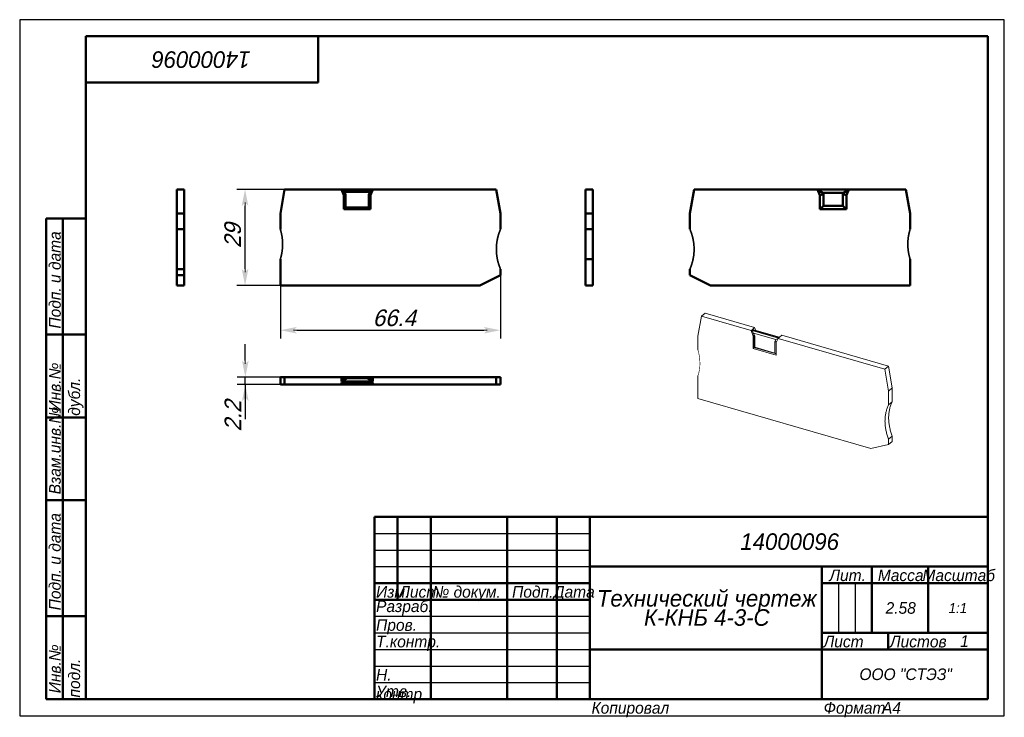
# Model space of a CAD drawing. Header units: millimetres. Extents: x 0 to 297, y -1 to 210.
import ezdxf

# ---------------------------------------------------------------- set-up
doc = ezdxf.new("R2010")
doc.units = ezdxf.units.MM
doc.styles.add('TextStyle_1', font='T-FLEX Type A.TTF', dxfattribs={"oblique": 15, "height": 5})
doc.dimstyles.new('DIM_ST_1', dxfattribs={"dimtxt": 5, "dimasz": 5, "dimexe": 2.5, "dimexo": 0, "dimtad": 1, "dimrnd": 0.01, "dimdsep": 46, "dimtxsty": 'TextStyle_1', "dimblk": 'Arrow_3_C7_Status', "dimcen": 0.09, "dimclrd": 7, "dimclre": 7, "dimclrt": 7, "dimazin": 0, "dimtfac": 1, "dimtdec": 0, "dimtmove": 0, "dimatfit": 0, "dimldrblk": 'NONE', "dimfxl": 1, "dimtvp": 1, "dimtolj": 1, "dimarcsym": 0})
doc.dimstyles.new('DIM_ST_2', dxfattribs={"dimtxt": 5, "dimasz": 5, "dimexe": 2.5, "dimexo": 0, "dimtad": 1, "dimrnd": 0.01, "dimdsep": 46, "dimtxsty": 'TextStyle_1', "dimblk": 'Arrow_3_C7_Status', "dimcen": 0.09, "dimclrd": 7, "dimclre": 7, "dimclrt": 7, "dimazin": 0, "dimtfac": 1, "dimtdec": 0, "dimtmove": 0, "dimatfit": 0, "dimldrblk": 'NONE', "dimfxl": 1, "dimtvp": 1, "dimtolj": 1, "dimarcsym": 0})

# ---------------------------------------------------------------- blocks, each defined once
blk = doc.blocks.new('Arrow_3_C7_Status')
at = {"color": 7, "lineweight": 0, "flags": 128}
blk.add_lwpolyline([(-1, 0), (-0.8, 0)], dxfattribs=at)
at = {"color": 7}
blk.add_solid([(-1, -0.2), (0, 0), (-0.8, 0), (-1, 0.2)], dxfattribs=at)
blk = doc.blocks.new('*D5')
at = {"color": 7, "lineweight": -2}
for p, q in [((79.9, 158.71), (65.48, 158.71)), ((67.98, 134.71), (67.98, 153.71)), ((78.62, 129.71), (65.48, 129.71))]:
    blk.add_line(p, q, dxfattribs=at)
at = {"layer": 'Defpoints', "color": 0}
for p in [(67.98, 158.71), (79.9, 158.71), (78.62, 129.71)]:
    blk.add_point(p, dxfattribs=at)
at = {"color": 7, "lineweight": -2, "xscale": 5, "yscale": 5, "zscale": 5}
for p, rotation in [((67.98, 158.71), 90), ((67.98, 129.71), 270)]:
    blk.add_blockref('Arrow_3_C7_Status', p, dxfattribs=dict(at, rotation=rotation))
blk = doc.blocks.new('_None')
blk = doc.blocks.new('*D6')
at = {"color": 7, "lineweight": -2}
for p, q in [((68.06, 107.05), (68.06, 112.05)), ((79.9, 102.05), (65.56, 102.05)), ((68.06, 99.85), (68.06, 102.05)), ((79.9, 99.85), (65.56, 99.85)), ((68.06, 99.85), (68.06, 89.43)), ((68.06, 94.85), (68.06, 89.85))]:
    blk.add_line(p, q, dxfattribs=at)
at = {"layer": 'Defpoints', "color": 0}
for p in [(68.06, 102.05), (79.9, 102.05), (79.9, 99.85)]:
    blk.add_point(p, dxfattribs=at)
at = {"color": 7, "lineweight": -2, "xscale": 5, "yscale": 5, "zscale": 5}
for p, rotation in [((68.06, 102.05), 270), ((68.06, 99.85), 90)]:
    blk.add_blockref('Arrow_3_C7_Status', p, dxfattribs=dict(at, rotation=rotation))
blk = doc.blocks.new('*D7')
at = {"color": 7, "lineweight": -2}
for p, q in [((145.02, 132.79), (145.02, 113.71)), ((78.62, 129.71), (78.62, 113.71)), ((83.62, 116.21), (140.02, 116.21))]:
    blk.add_line(p, q, dxfattribs=at)
at = {"layer": 'Defpoints', "color": 0}
for p in [(145.02, 132.79), (78.62, 129.71), (145.02, 116.21)]:
    blk.add_point(p, dxfattribs=at)
at = {"color": 7, "lineweight": -2, "xscale": 5, "yscale": 5, "zscale": 5}
for p, rotation in [((78.62, 116.21), 180), ((145.02, 116.21), 360)]:
    blk.add_blockref('Arrow_3_C7_Status', p, dxfattribs=dict(at, rotation=rotation))
blk = doc.blocks.new('_FR1Страница_1')
at = {"color": 7, "lineweight": 25, "flags": 128}
for points in [[(0, 210), (0, 0)], [(297, 210), (0, 210)], [(297, 0), (297, 210)], [(107, 55), (172, 55)], [(107, 50), (172, 50)], [(107, 45), (172, 45)], [(247, 40), (247, 25)], [(252, 40), (252, 25)], [(107, 30), (172, 30)], [(107, 25), (172, 25)], [(107, 20), (172, 20)], [(242, 20), (292, 20)], [(107, 15), (172, 15)], [(107, 10), (172, 10)], [(0, 0), (297, 0)]]:
    blk.add_lwpolyline(points, dxfattribs=at)
at = {"color": 7, "lineweight": 50, "flags": 128}
for points in [[(20, 5), (20, 205)], [(20, 205), (292, 205)], [(90, 191), (90, 205)], [(292, 205), (292, 5)], [(20, 191), (90, 191)], [(8, 5), (8, 150)], [(8, 150), (20, 150)], [(13, 150), (13, 5)], [(8, 115), (20, 115)], [(8, 90), (20, 90)], [(20, 65), (8, 65)], [(107, 5), (107, 60)], [(107, 60), (292, 60)], [(114, 60), (114, 35)], [(124, 60), (124, 5)], [(147, 60), (147, 5)], [(162, 60), (162, 5)], [(172, 60), (172, 5)], [(172, 45), (292, 45)], [(242, 45), (242, 5)], [(257, 45), (257, 25)], [(274, 45), (274, 25)], [(107, 40), (172, 40)], [(242, 40), (292, 40)], [(107, 35), (172, 35)], [(8, 30), (20, 30)], [(242, 25), (292, 25)], [(262, 25), (262, 20)], [(172, 20), (292, 20)], [(20, 5), (8, 5)], [(292, 5), (20, 5)]]:
    blk.add_lwpolyline(points, dxfattribs=at)
at = {"color": 7}
for s, insert, char_height, width, attachment_point, rotation in [('\\pl0.5;{\\fT-FLEX Type A|b0|i1;\\l14000096 \\P}', (55, 198), 5, 72.5, 5, 180), ('\\pl0.5;{\\fT-FLEX Type A|b0|i1;\\l Подп. и дата\\P}', (8.875, 115), 3.5, 36.75, 1, 90), ('\\pl0.5;{\\fT-FLEX Type A|b0|i1;\\l\\P}', (16.5, 132.5), 3.5, 36.75, 5, 90), ('\\pl0.5;{\\fT-FLEX Type A|b0|i1;\\l Инв.№ дубл.\\P}', (8.875, 90), 3.5, 26.75, 1, 90), ('\\pl0.5;{\\fT-FLEX Type A|b0|i1;\\l\\P}', (16.5, 102.5), 3.5, 26.75, 5, 90), ('\\pl0.5;{\\fT-FLEX Type A|b0|i1;\\l Взам.инв.№\\P}', (8.875, 65), 3.5, 26.75, 1, 90), ('\\pl0.5;{\\fT-FLEX Type A|b0|i1;\\l\\P}', (16.5, 77.5), 3.5, 26.75, 5, 90), ('\\pl0.5;{\\fT-FLEX Type A|b0|i1;\\l Подп. и дата\\P}', (8.875, 30), 3.5, 36.75, 1, 90), ('\\pl0.5;{\\fT-FLEX Type A|b0|i1;\\l\\P}', (16.5, 47.5), 3.5, 36.75, 5, 90), ('\\pl0.5;{\\fT-FLEX Type A|b0|i1;\\l Инв.№ подл.\\P}', (8.875, 5), 3.5, 26.75, 1, 90), ('\\pl0.5;{\\fT-FLEX Type A|b0|i1;\\l\\H0.857143x;\\P}', (16.5, 17.5), 3.5, 26.75, 5, 90)]:
    blk.add_mtext(s, dxfattribs=dict(at, insert=insert, char_height=char_height, width=width, attachment_point=attachment_point, rotation=rotation))
for s, insert, char_height, width, attachment_point in [('{\\fT-FLEX Type A|b0|i1;\\l\\P}', (110.5, 59.125), 3.5, 8.75, 2), ('{\\fT-FLEX Type A|b0|i1;\\l\\P}', (114, 59.125), 3.5, 11.75, 1), ('{\\fT-FLEX Type A|b0|i1;\\l \\P}', (124, 59.125), 3.5, 24.75, 1), ('{\\fT-FLEX Type A|b0|i1;\\l\\P}', (162, 59.125), 3.5, 11.75, 1), ('{\\fT-FLEX Type A|b0|i1;\\l\\fT-FLEX Type A|b0|i0;\\P}', (110.5, 54.125), 3.5, 8.75, 2), ('{\\fT-FLEX Type A|b0|i1;\\l\\P}', (114, 54.125), 3.5, 11.75, 1), ('{\\fT-FLEX Type A|b0|i1;\\l \\P}', (124, 54.125), 3.5, 24.75, 1), ('{\\fT-FLEX Type A|b0|i1;\\l\\P}', (162, 54.125), 3.5, 11.75, 1), ('\\pl0.5;{\\fT-FLEX Type A|b0|i1;\\l14000096 \\P}', (232, 52.5), 5, 122.5, 5), ('{\\fT-FLEX Type A|b0|i1;\\l\\P}', (110.5, 49.125), 3.5, 8.75, 2), ('{\\fT-FLEX Type A|b0|i1;\\l\\P}', (114, 49.125), 3.5, 11.75, 1), ('{\\fT-FLEX Type A|b0|i1;\\l \\P}', (124, 49.125), 3.5, 24.75, 1), ('{\\fT-FLEX Type A|b0|i1;\\l\\P}', (162, 49.125), 3.5, 11.75, 1), ('{\\fT-FLEX Type A|b0|i1;\\l \\P}', (110.5, 44.125), 3.5, 8.75, 2), ('{\\fT-FLEX Type A|b0|i1;\\l\\P}', (114, 44.125), 3.5, 11.75, 1), ('{\\fT-FLEX Type A|b0|i1;\\l \\P}', (124, 44.125), 3.5, 24.75, 1), ('{\\fT-FLEX Type A|b0|i1;\\l\\P}', (162, 44.125), 3.5, 11.75, 1), ('\\pl0.5;{\\fT-FLEX Type A|b0|i1;\\lЛит.\\P}', (249.5, 44.125), 3.5, 16.75, 2), ('\\pl0.5;{\\fT-FLEX Type A|b0|i1;\\lМасса\\P}', (265.5, 44.125), 3.5, 18.75, 2), ('\\pl0.5;{\\fT-FLEX Type A|b0|i1;\\lМасштаб\\P}', (283, 44.125), 3.5, 19.75, 2), ('\\pl0.5;{\\fT-FLEX Type A|b0|i1;\\lИзм.\\H0.857143x;\\P}', (107, 39.125), 3.5, 8.75, 1), ('\\pl0.5;{\\fT-FLEX Type A|b0|i1;\\lЛист\\fT-FLEX Type A|b0|i0;\\H0.857143x;\\P}', (114, 39.125), 3.5, 11.75, 1), ('\\pl0.5;{\\fT-FLEX Type A|b0|i1;\\l№ докум.\\P}', (124, 39.125), 3.5, 24.75, 1), ('\\pl0.5;{\\fT-FLEX Type A|b0|i1;\\lПодп.\\P}', (154.5, 39.125), 3.5, 16.75, 2), ('\\pl0.5;{\\fT-FLEX Type A|b0|i1;\\lДата\\fT-FLEX Type A|b0|i0;\\H0.857143x;\\P}', (167, 39.125), 3.5, 11.75, 2), ('\\pl0.5;{\\fT-FLEX Type A|b0|i1;\\lРазраб.\\P}', (107, 32.5), 3.5, 18.75, 4), ('\\pl0.5;{\\fT-FLEX Type A|b0|i1;\\l\\P}', (124, 34.125), 3.5, 24.75, 1), ('\\pl0.5;{\\fT-FLEX Type A|b0|i1;\\l\\H0.857143x;\\P}', (162, 34.125), 3.5, 11.75, 1), ('\\pl0.5;{\\fT-FLEX Type A|b0|i1;\\l2.58\\P}', (265.5, 32.5), 3.5, 18.75, 5), ('{\\fT-FLEX Type A|b0|i1;\\l1:1\\P}', (283, 32.5), 3, 19.5, 5), ('\\pl0.5;{\\fT-FLEX Type A|b0|i1;\\l\\P}', (244.5, 32.5), 3.5, 6.75, 5), ('\\pl0.5;{\\fT-FLEX Type A|b0|i1;\\l\\P}', (249.5, 32.5), 3.5, 6.75, 5), ('\\pl0.5;{\\fT-FLEX Type A|b0|i1;\\l\\P}', (254.5, 32.5), 3.5, 6.75, 5), ('\\pl0.5;{\\fT-FLEX Type A|b0|i1;\\l\\H0.857143x;\\P}', (283, 32.5), 3.5, 19.75, 5), ('\\pl0.5;{\\fT-FLEX Type A|b0|i1;\\lПров.\\P}', (107, 29.125), 3.5, 18.75, 1), ('\\pl0.5;{\\fT-FLEX Type A|b0|i1;\\l\\P}', (124, 29.125), 3.5, 24.75, 1), ('\\pl0.5;{\\fT-FLEX Type A|b0|i1;\\l\\P}', (162, 29.125), 3.5, 11.75, 1), ('\\pl0.5;{\\fT-FLEX Type A|b0|i1;\\lТ.контр.\\P}', (107, 24.125), 3.5, 18.75, 1), ('\\pl0.5;{\\fT-FLEX Type A|b0|i1;\\l\\P}', (124, 24.125), 3.5, 24.75, 1), ('\\pl0.5;{\\fT-FLEX Type A|b0|i1;\\l\\H0.857143x;\\P}', (162, 24.125), 3.5, 11.75, 1), ('\\pl0.5;{\\fT-FLEX Type A|b0|i1;\\lЛист\\P}', (242, 24.125), 3.5, 11.75, 1), ('\\pl0.5;{\\fT-FLEX Type A|b0|i1;\\l\\H0.857143x;\\P}', (257, 24.125), 3.5, 11.75, 2), ('\\pl0.5;{\\fT-FLEX Type A|b0|i1;\\lЛистов\\P}', (262, 24.125), 3.5, 17.75, 1), ('{\\fT-FLEX Type A|b0|i1;\\l1\\P}', (285, 22.5), 3.5, 15.75, 5), ('\\pl0.5;{\\fT-FLEX Type A|b0|i1;\\l\\H0.857143x;\\P}', (285, 24.125), 3.5, 15.75, 2), ('{\\fT-FLEX Type A|b0|i1;\\l\\P}', (257, 22.5), 3.5, 11.75, 5), ('\\pl0.5;{\\fT-FLEX Type A|b0|i1;\\l\\P}', (107, 19.125), 3.5, 18.75, 1), ('\\pl0.5;{\\fT-FLEX Type A|b0|i1;\\l\\P}', (124, 19.125), 3.5, 24.75, 1), ('\\pl0.5;{\\fT-FLEX Type A|b0|i1;\\l\\P}', (162, 19.125), 3.5, 11.75, 1), ('{\\fT-FLEX Type A|b0|i1;\\l}', (207, 20), 3, 71.5, 5), ('\\pl0.5;{\\fT-FLEX Type A|b0|i1;\\lН. контр.\\P}', (107, 14.125), 3.5, 18.75, 1), ('\\pl0.5;{\\fT-FLEX Type A|b0|i1;\\l\\P}', (124, 14.125), 3.5, 24.75, 1), ('\\pl0.5;{\\fT-FLEX Type A|b0|i1;\\l\\H0.857143x;\\P}', (162, 14.125), 3.5, 11.75, 1), ('\\pl0.6;{\\fT-FLEX Type A|b0|i1;\\l \\P}', (207, 12.5), 3.5, 71.75, 5), ('\\pl0.5;{\\fT-FLEX Type A|b0|i1;\\lООО "СТЭЗ"\\P}', (267, 12.5), 3.5, 51.75, 5), ('\\pl0.5;{\\fT-FLEX Type A|b0|i1;\\lУтв.\\P}', (107, 9.125), 3.5, 18.75, 1), ('\\pl0.5;{\\fT-FLEX Type A|b0|i1;\\l\\P}', (124, 9.125), 3.5, 24.75, 1), ('\\pl0.5;{\\fT-FLEX Type A|b0|i1;\\l\\H0.857143x;\\P}', (162, 9.125), 3.5, 11.75, 1), ('\\pl0.5;{\\fT-FLEX Type A|b0|i1;\\lКопировал\\P}', (172, 4.125), 3.5, 23.566, 1), ('\\pl0.5;{\\fT-FLEX Type A|b0|i1;\\l\\P}', (193.816, 4.125), 3.5, 40.967, 1), ('\\pl0.5;{\\fT-FLEX Type A|b0|i1;\\lФормат\\P}', (242, 4.125), 3.5, 18.675, 1), ('\\pl0.5;{\\fT-FLEX Type A|b0|i1;\\l\\P}', (258.925, 4.125), 3.5, 9.825, 1), ('{\\fT-FLEX Type A|b0|i1;\\lA4\\P}', (262.962, 4.125), 3.5, 9.825, 2)]:
    blk.add_mtext(s, dxfattribs=dict(at, insert=insert, char_height=char_height, width=width, attachment_point=attachment_point))
at = {"color": 7, "insert": (207, 32.5), "char_height": 5, "width": 72.5, "attachment_point": 5, "line_spacing_factor": 0.692771}
blk.add_mtext('\\pl0.5;{\\fT-FLEX Type A|b0|i1;\\lТехнический чертеж\\PК-КНБ 4-3-С\\P}', dxfattribs=at)
blk = doc.blocks.new('Страница_1')
at = {"color": 7, "lineweight": 50, "flags": 128}
for points in [[(47.382, 158.709), (47.382, 151.446)], [(49.582, 158.709), (47.382, 158.709)], [(49.582, 158.709), (49.582, 151.446)], [(78.624, 151.446), (79.904, 158.709)], [(79.904, 158.709), (97.105, 158.709)], [(106.542, 158.709), (97.105, 158.709)], [(97.105, 158.709), (97.824, 157.009)], [(97.207, 158.468), (106.44, 158.468)], [(97.961, 157.968), (97.207, 158.468)], [(105.686, 157.968), (97.961, 157.968)], [(97.961, 157.968), (98.324, 157.11)], [(105.324, 157.11), (105.686, 157.968)], [(106.44, 158.468), (105.686, 157.968)], [(105.824, 157.009), (106.542, 158.709)], [(106.542, 158.709), (143.743, 158.709)], [(143.743, 158.709), (145.024, 151.446)], [(170.641, 158.709), (172.841, 158.709)], [(170.641, 151.446), (170.641, 158.709)], [(172.841, 151.446), (172.841, 158.709)], [(203.464, 158.709), (202.183, 151.446)], [(203.464, 158.709), (240.664, 158.709)], [(241.383, 157.009), (240.664, 158.709)], [(240.664, 158.709), (250.101, 158.709)], [(240.664, 158.709), (242.248, 157.659)], [(242.248, 157.659), (248.518, 157.659)], [(242.433, 157.222), (242.248, 157.659)], [(248.518, 157.659), (248.333, 157.222)], [(250.101, 158.709), (248.518, 157.659)], [(250.101, 158.709), (249.383, 157.009)], [(250.101, 158.709), (267.302, 158.709)], [(268.583, 151.446), (267.302, 158.709)], [(98.324, 157.11), (97.824, 157.009)], [(97.824, 157.009), (97.824, 152.709)], [(98.324, 153.209), (98.324, 157.11)], [(105.824, 157.009), (105.324, 157.11)], [(105.324, 153.209), (105.324, 157.11)], [(105.824, 152.709), (105.824, 157.009)], [(242.433, 157.222), (241.383, 157.009)], [(241.383, 152.709), (241.383, 157.009)], [(242.433, 153.759), (242.433, 157.222)], [(248.333, 157.222), (248.333, 153.759)], [(249.383, 157.009), (248.333, 157.222)], [(249.383, 157.009), (249.383, 152.709)], [(98.324, 153.209), (97.824, 152.709)], [(97.824, 152.709), (105.824, 152.709)], [(105.324, 153.209), (98.324, 153.209)], [(105.324, 153.209), (105.824, 152.709)], [(241.383, 152.709), (242.433, 153.759)], [(249.383, 152.709), (241.383, 152.709)], [(248.333, 153.759), (242.433, 153.759)], [(248.333, 153.759), (249.383, 152.709)], [(49.582, 151.446), (47.382, 151.446)], [(47.382, 146.659), (47.382, 151.446)], [(49.582, 146.659), (49.582, 151.446)], [(78.624, 146.659), (78.624, 151.446)], [(145.024, 146.659), (145.024, 151.446)], [(170.641, 151.446), (172.841, 151.446)], [(170.641, 146.659), (170.641, 151.446)], [(172.841, 146.659), (172.841, 151.446)], [(202.183, 146.659), (202.183, 151.446)], [(268.583, 146.659), (268.583, 151.446)], [(47.382, 146.659), (47.382, 134.659)], [(49.582, 146.659), (47.382, 146.659)], [(49.582, 146.659), (49.582, 134.659)], [(170.641, 142.159), (170.641, 146.659)], [(170.641, 146.659), (172.841, 146.659)], [(172.841, 142.159), (172.841, 146.659)], [(47.382, 142.358), (47.382, 142.358)], [(170.641, 137.659), (170.641, 142.159)], [(172.841, 137.659), (172.841, 142.159)], [(78.624, 129.709), (78.624, 137.659)], [(172.841, 137.659), (170.641, 137.659)], [(170.641, 129.709), (170.641, 137.659)], [(172.841, 129.709), (172.841, 137.659)], [(268.583, 129.709), (268.583, 137.659)], [(49.582, 134.659), (47.382, 134.659)], [(47.382, 132.795), (47.382, 134.659)], [(49.582, 132.795), (49.582, 134.659)], [(145.024, 132.795), (145.024, 134.659)], [(202.183, 132.795), (202.183, 134.659)], [(49.582, 132.795), (47.382, 132.795)], [(47.382, 129.709), (47.382, 132.795)], [(49.582, 129.709), (49.582, 132.795)], [(138.833, 129.709), (145.024, 132.795)], [(208.374, 129.709), (202.183, 132.795)], [(49.582, 129.709), (47.382, 129.709)], [(138.833, 129.709), (78.624, 129.709)], [(172.841, 129.709), (170.641, 129.709)], [(208.374, 129.709), (268.583, 129.709)], [(78.624, 102.047), (78.624, 99.847)], [(78.624, 102.047), (79.904, 102.047)], [(79.904, 102.047), (79.904, 99.847)], [(97.105, 102.047), (79.904, 102.047)], [(97.105, 100.697), (97.105, 102.047)], [(97.105, 102.047), (97.824, 102.047)], [(97.105, 100.697), (98.689, 101.747)], [(97.824, 102.047), (97.824, 101.174)], [(97.824, 102.047), (105.824, 102.047)], [(104.958, 101.747), (98.689, 101.747)], [(106.542, 100.697), (104.958, 101.747)], [(105.824, 102.047), (106.542, 102.047)], [(105.824, 102.047), (105.824, 101.174)], [(143.743, 102.047), (106.542, 102.047)], [(106.542, 102.047), (106.542, 100.697)], [(143.743, 102.047), (143.743, 99.847)], [(143.743, 102.047), (145.024, 102.047)], [(145.024, 102.047), (145.024, 99.847)], [(78.624, 99.847), (79.904, 99.847)], [(79.904, 99.847), (97.105, 99.847)], [(106.542, 100.697), (97.105, 100.697)], [(106.542, 100.447), (97.105, 100.447)], [(97.105, 99.847), (97.105, 100.447)], [(97.105, 99.847), (97.824, 99.847)], [(97.961, 99.947), (97.207, 100.447)], [(97.824, 100.038), (97.824, 99.847)], [(97.824, 99.847), (105.824, 99.847)], [(105.686, 99.947), (97.961, 99.947)], [(106.44, 100.447), (105.686, 99.947)], [(105.824, 100.038), (105.824, 99.847)], [(105.824, 99.847), (106.542, 99.847)], [(106.542, 100.447), (106.542, 99.847)], [(106.542, 99.847), (143.743, 99.847)], [(143.743, 99.847), (145.024, 99.847)]]:
    blk.add_lwpolyline(points, dxfattribs=at)
at = {"color": 7, "linetype": 'Continuous', "lineweight": 50, "const_width": 0.5}
for points in [[(79.315, 142.159, 0.0763208), (78.624, 146.659, 0.0763208)], [(145.024, 146.659, 0.2087122), (145.024, 134.659, 0.2087122)], [(202.183, 134.659, 0.2087122), (202.183, 146.659, 0.2087122)], [(268.583, 146.659, 0.0763208), (267.892, 142.159, 0.0763208)], [(78.624, 137.659, 0.0763208), (79.315, 142.159, 0.0763208)], [(267.892, 142.159, 0.0763208), (268.583, 137.659, 0.0763208)]]:
    blk.add_lwpolyline(points, format="xyb", dxfattribs=at)
at = {"color": 7, "lineweight": 18, "flags": 128}
for points in [[(204.592, 114.443), (205.701, 120.413)], [(206.801, 121.366), (205.701, 120.413)], [(205.701, 120.413), (220.597, 116.113)], [(221.697, 117.066), (206.801, 121.366)], [(220.597, 116.113), (220.897, 116.373)], [(220.597, 116.113), (221.219, 114.461)], [(220.897, 116.373), (220.985, 116.139)], [(229.07, 114.013), (220.897, 116.373)], [(220.985, 116.139), (228.889, 113.857)], [(221.388, 115.301), (220.985, 116.139)], [(220.985, 116.139), (221.519, 114.721)], [(221.022, 116.481), (221.697, 117.066)], [(229.195, 114.122), (221.022, 116.481)], [(221.697, 117.066), (222.027, 116.191)], [(204.592, 110.298), (204.592, 114.443)], [(221.519, 114.721), (221.219, 114.461)], [(221.219, 114.461), (221.219, 110.737)], [(228.079, 113.37), (221.388, 115.301)], [(221.388, 115.301), (221.702, 114.467)], [(221.702, 114.467), (221.519, 114.721)], [(221.519, 114.721), (221.519, 110.997)], [(221.702, 111.088), (221.702, 114.467)], [(227.765, 112.717), (228.079, 113.37)], [(228.75, 113.712), (228.079, 113.37)], [(228.148, 112.461), (228.77, 113.754)], [(229.07, 114.013), (228.77, 113.754)], [(228.77, 113.754), (260.987, 104.453)], [(229.87, 114.706), (229.195, 114.122)], [(262.087, 105.406), (229.87, 114.706)], [(221.519, 110.997), (221.219, 110.737)], [(221.219, 110.737), (228.148, 108.737)], [(221.702, 111.088), (221.519, 110.997)], [(221.519, 110.997), (228.148, 109.084)], [(227.765, 109.338), (221.702, 111.088)], [(228.272, 112.72), (227.765, 112.717)], [(227.765, 109.338), (227.765, 112.717)], [(228.148, 108.737), (228.148, 112.461)], [(227.765, 109.338), (228.148, 109.147)], [(262.087, 105.406), (260.987, 104.453)], [(260.987, 104.453), (262.096, 97.843)], [(262.087, 105.406), (263.196, 98.796)], [(204.592, 95.619), (204.592, 102.503)], [(263.196, 98.796), (262.096, 97.843)], [(263.196, 94.65), (263.196, 98.796)], [(256.734, 80.566), (204.592, 95.619)], [(262.096, 93.698), (262.096, 97.843)], [(262.096, 93.698), (261.979, 93.456), (261.869, 93.209), (261.765, 92.958), (261.668, 92.703), (261.577, 92.444), (261.495, 92.186), (261.418, 91.924), (261.349, 91.658), (261.285, 91.39), (261.228, 91.113), (261.177, 90.832), (261.132, 90.549), (261.095, 90.263), (261.065, 89.974), (261.041, 89.687), (261.025, 89.399), (261.015, 89.108), (261.011, 88.815), (261.015, 88.514), (261.025, 88.212), (261.042, 87.908), (261.066, 87.603), (261.097, 87.296), (261.135, 86.994), (261.178, 86.691), (261.229, 86.386), (261.285, 86.081), (261.35, 85.771), (261.421, 85.459), (261.499, 85.148), (261.584, 84.836), (261.675, 84.525), (261.771, 84.219), (261.873, 83.914), (261.981, 83.609), (262.096, 83.305)], [(263.196, 94.65), (262.096, 93.698)], [(263.196, 94.65), (263.079, 94.408), (262.969, 94.162), (262.865, 93.911), (262.768, 93.656), (262.677, 93.397), (262.595, 93.138), (262.518, 92.876), (262.449, 92.611), (262.385, 92.342), (262.328, 92.065), (262.277, 91.785), (262.232, 91.502), (262.195, 91.215), (262.165, 90.926), (262.141, 90.64), (262.125, 90.351), (262.115, 90.06), (262.111, 89.767), (262.115, 89.467), (262.125, 89.165), (262.142, 88.861), (262.166, 88.556), (262.197, 88.249), (262.235, 87.947), (262.278, 87.643), (262.329, 87.339), (262.385, 87.034), (262.45, 86.723), (262.521, 86.412), (262.599, 86.1), (262.684, 85.789), (262.775, 85.477), (262.871, 85.172), (262.973, 84.866), (263.081, 84.562), (263.196, 84.258)], [(263.196, 84.258), (262.096, 83.305)], [(262.096, 81.691), (262.096, 83.305)], [(263.196, 82.644), (263.196, 84.258)], [(256.734, 80.566), (262.096, 81.691)], [(263.196, 82.644), (262.096, 81.691)]]:
    blk.add_lwpolyline(points, dxfattribs=at)
at = {"color": 7, "linetype": 'Continuous', "lineweight": 18, "const_width": 0.18}
for points in [[(205.19, 106.228, 0.0701048), (204.592, 110.298, 0.0701048)], [(204.592, 102.503, 0.083374), (205.19, 106.228, 0.083374)]]:
    blk.add_lwpolyline(points, format="xyb", dxfattribs=at)
blk.add_blockref('_FR1Страница_1', (0, -0.1))
at = {"color": 7, "style": 'TextStyle_1', "oblique": 15}
for s, p in [('29', (66.734, 140.994)), ('2.2', (66.814, 85.677))]:
    blk.add_text(s, height=5, rotation=90, dxfattribs=at).set_placement(p)
blk.add_text('66.4', height=5, dxfattribs=at).set_placement((106.466, 117.459))
for base, p1, p2, picture, middle in [((67.984, 158.709), (78.624, 129.709), (79.904, 158.709), '*D5', (67.984, 144.209)), ((68.064, 102.047), (79.904, 99.847), (79.904, 102.047), '*D6', (68.064, 89.427))]:
    dim = blk.add_linear_dim(base=base, p1=p1, p2=p2, angle=90, text=' ', dimstyle='DIM_ST_1')
    dim.commit()
    dim.dimension.update_dxf_attribs({"geometry": picture, "text_midpoint": middle, "dimtype": 160})
dim = blk.add_linear_dim(base=(145.024, 116.209), p1=(78.624, 129.709), p2=(145.024, 132.795), text=' ', dimstyle='DIM_ST_2')
dim.commit()
dim.dimension.update_dxf_attribs({"geometry": '*D7', "text_midpoint": (111.824, 116.209), "dimtype": 160})

msp = doc.modelspace()

# ---------------------------------------------------------------- block references
msp.add_blockref('Страница_1', (0, 0))

doc.saveas('drawing.dxf')
